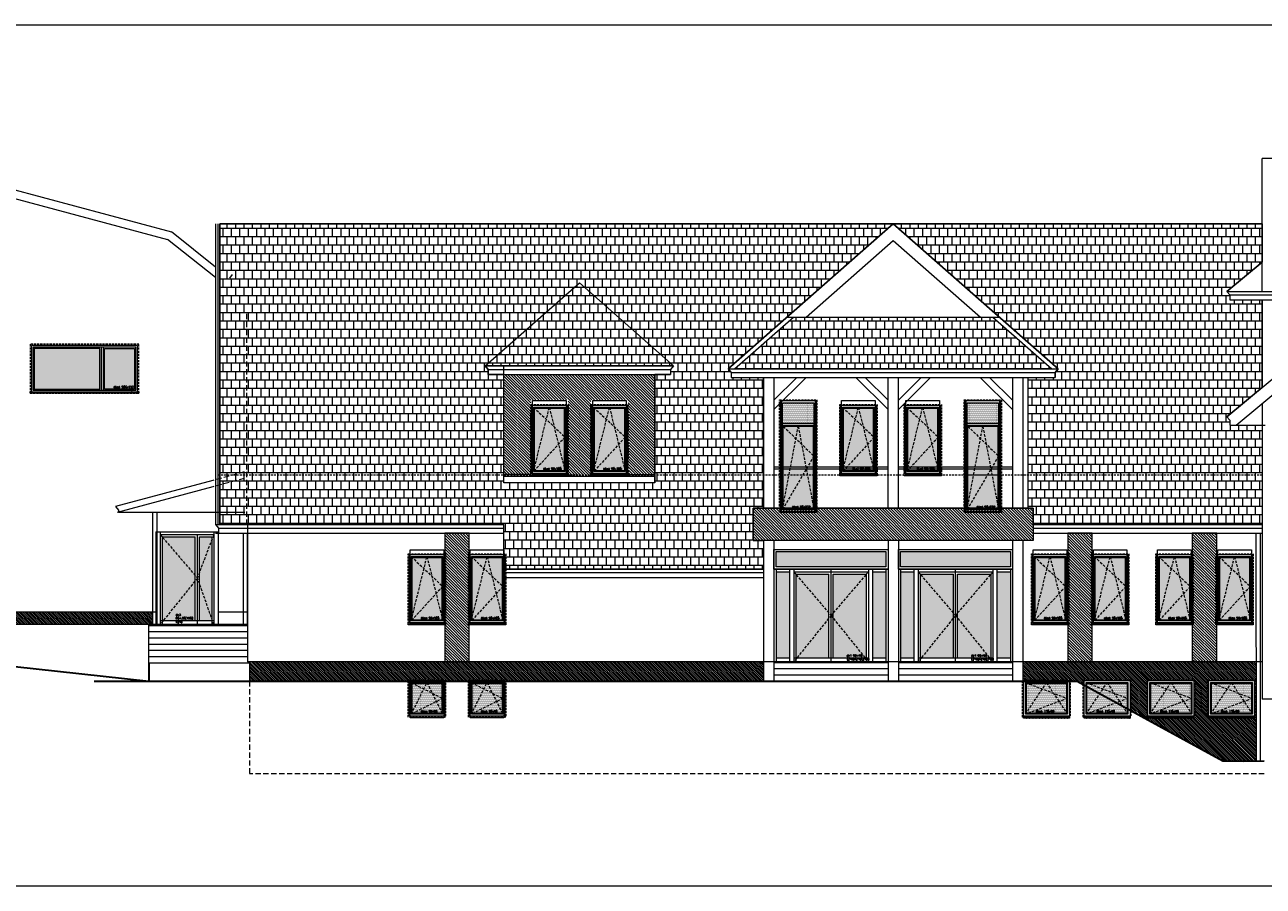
# Model space of a CAD drawing. Header units: millimetres. Extents: x 23192 to 177760, y -399809 to -79279.
# Tile 11 of 256: x 62606 to 65592, y -241830 to -239753. Entities that reach past the tile are written whole.
import ezdxf

# ---------------------------------------------------------------- set-up
doc = ezdxf.new("R2010")
doc.units = ezdxf.units.MM
for name, pattern in [('CACHE', [9.525, 6.35, -3.175]), ('CARKOVANA', [7.5, 5, -2.5]), ('HIDDEN', [9.525, 6.35, -3.175])]:
    doc.linetypes.add(name, pattern=pattern)
doc.layers.get('0').update_dxf_attribs({"lineweight": 0})
for name, color, linetype, lineweight in [('! opisy okien elewacja', 7, 'Continuous', 0), ('!! 0_ Istn-okna', 6, 'Continuous', 13), ('!! 0_ Istn-sciany', 3, 'Continuous', 30), ('!! 0_ Istn-widok', 1, 'Continuous', 15), ('!! 0_ WIDOK ELEWACJA', 4, 'Continuous', 0), ('!! 0_Istn-cienka', 4, 'Continuous', 9), ('!! 0_Istn-drzwi', 1, 'Continuous', 13), ('!! 1_Hatch dach', 252, 'Continuous', 5), ('!! 2_NOWE OKNA WIDOk - remont', 140, 'Continuous', 5), ('!! 2_TYNK OBRYS', 252, 'Continuous', 13)]:
    doc.layers.add(name, color=color, linetype=linetype, lineweight=lineweight)
for name, color, linetype, lineweight, true_color in [('!! 1_ELEWACJA KOLOR', 7, 'Continuous', 13, 0x6888bb), ('!! 1_Wyburzenia', 252, 'CARKOVANA', 13, 0x696969), ('!! 2_ELEWACJA COKÓŁ', 9, 'Continuous', 13, 0x808080)]:
    doc.layers.add(name, color=color, linetype=linetype, lineweight=lineweight, true_color=true_color)
doc.styles.add('TXT', font='simplex.shx')
pattern_1 = [(315, (261219.8475, -171915.682), (2.24506403, 2.24506403), [])]
pattern_2 = [(90, (0, 0), (-1.5875, 0.79375), [0, -1.5875])]

# ---------------------------------------------------------------- blocks, each defined once
blk = doc.blocks.new('DRZWI DZ 1')
at = {"layer": '!! 1_Hatch dach', "true_color": 0x575757}
h = blk.add_hatch(dxfattribs=at)
h.set_pattern_fill('DOTS', color=251)
h.set_pattern_definition([(180, (1841.5625, 31354.394), (-0.79375, -1.5875), [0, -1.5875])])
h.paths.add_polyline_path([(-3236, 11996.4), (-3236, 11789.4), (-3203.5, 11789.4), (-3203.5, 11996.4)])
h.paths.add_polyline_path([(-3236, 12045.4), (-3236, 12008.4), (-2971, 12008.4), (-2971, 12045.4)])
h.paths.add_polyline_path([(-3188.5, 11991.4), (-3188.5, 11789.4), (-3108.5, 11789.4), (-3108.5, 11991.4)])
h.paths.add_polyline_path([(-3098.5, 11991.4), (-3098.5, 11789.4), (-3018.5, 11789.4), (-3018.5, 11991.4)])
h.paths.add_polyline_path([(-3003.5, 11996.4), (-3003.5, 11789.4), (-2971, 11789.4), (-2971, 11996.4)])
at = {"layer": '!! 0_ Istn-okna'}
for points in [[(-3241, 12003.4), (-3241, 12050.4), (-2966, 12050.4), (-2966, 12003.4)], [(-3236, 12008.4), (-3236, 12045.4), (-2971, 12045.4), (-2971, 12008.4)]]:
    blk.add_lwpolyline(points, close=True, dxfattribs=at)
for points in [[(-3241, 12003.4), (-3241, 11779.4)], [(-3241, 12003.4), (-2966, 12003.4)], [(-3236, 12003.4), (-3236, 11779.4)], [(-3203.5, 12003.4), (-3203.5, 11779.4)], [(-3193.5, 12003.4), (-3193.5, 11779.4)], [(-3103.5, 11779.4), (-3103.5, 12003.4)], [(-3013.5, 12003.4), (-3013.5, 11779.4)], [(-3003.5, 12003.4), (-3003.5, 11779.4)], [(-2971, 12003.4), (-2971, 11779.4)], [(-2966, 12003.4), (-2966, 11779.4)], [(-3236, 11996.4), (-3203.5, 11996.4)], [(-3193.5, 11996.4), (-3013.5, 11996.4)], [(-3188.5, 11991.4), (-3108.5, 11991.4)], [(-3188.5, 11991.4), (-3188.5, 11779.4)], [(-3108.5, 11789.4), (-3108.5, 11991.4)], [(-3098.5, 11789.4), (-3098.5, 11991.4)], [(-3098.5, 11991.4), (-3018.5, 11991.4)], [(-3018.5, 11991.4), (-3018.5, 11779.4)], [(-3003.5, 11996.4), (-2971, 11996.4)], [(-3241, 11779.4), (-2966, 11779.4)], [(-3236, 11789.4), (-3203.5, 11789.4)], [(-3193.5, 11789.4), (-3013.5, 11789.4)], [(-3003.5, 11789.4), (-2971, 11789.4)]]:
    blk.add_lwpolyline(points, dxfattribs=at)
at = {"layer": '!! 1_Hatch dach', "color": 251, "linetype": 'CACHE', "true_color": 0x575757}
for points in [[(-3193.5, 11996.4), (-3103.5, 11891.4), (-3193.5, 11779.4)], [(-3013.5, 11996.4), (-3103.5, 11891.4), (-3013.5, 11779.4)]]:
    blk.add_lwpolyline(points, dxfattribs=at)
at = {"insert": (-3065.6, 11797.1), "char_height": 5, "attachment_point": 1, "style": 'TXT'}
blk.add_mtext_dynamic_manual_height_columns('dz1 90+90 (275)x210(273)', width=52.63, gutter_width=75, heights=[0], dxfattribs=at)
blk = doc.blocks.new('okno 90x180')
at = {"layer": '!! 1_Hatch dach', "true_color": 0x575757}
h = blk.add_hatch(dxfattribs=at)
h.set_pattern_fill('DOTS', color=251)
h.set_pattern_definition([(0, (-9632.3096, -11392.1331), (0.79375, 1.5875), [0, -1.5875])])
h.paths.add_polyline_path([(9, -20), (81, -20), (81, -171), (9, -171)])
at = {"layer": '!! 0_ Istn-okna', "linetype": 'CARKOVANA', "lineweight": 5}
blk.add_lwpolyline([(0, -11), (90, -11), (90, -180), (0, -180)], close=True, dxfattribs=at)
at = {"layer": '!! 0_ Istn-okna'}
for points in [[(2, -13), (88, -13), (88, -178), (2, -178)], [(7, -18), (83, -18), (83, -173), (7, -173)], [(9, -20), (81, -20), (81, -171), (9, -171)], [(0, -178), (90, -178), (90, -183), (0, -183)]]:
    blk.add_lwpolyline(points, close=True, dxfattribs=at)
at = {"layer": '!! 1_Hatch dach', "color": 251, "linetype": 'CACHE', "true_color": 0x575757}
for points in [[(7, -173), (45, -18), (83, -173)], [(7, -18), (83, -90), (7, -173)]]:
    blk.add_lwpolyline(points, dxfattribs=at)
at = {"insert": (30.1, -163.6), "char_height": 5, "attachment_point": 1, "style": 'TXT'}
blk.add_mtext_dynamic_manual_height_columns('okno 90x165', width=52.63, gutter_width=75, heights=[0], dxfattribs=at)
blk = doc.blocks.new('okno 115x115')
at = {"layer": '!! 1_Hatch dach', "true_color": 0x575757}
h = blk.add_hatch(dxfattribs=at)
h.set_pattern_fill('DOTS', color=251, angle=360)
h.set_pattern_definition([(360, (-21873.4686, 1906.5186), (0.79375, 1.5875), [0, -1.5875])])
h.paths.add_polyline_path([(-12257.2, 13266.7), (-12160.2, 13266.7), (-12160.2, 13194.7), (-12257.2, 13194.7)])
h = blk.add_hatch(dxfattribs=at)
h.set_pattern_fill('ANSI31', color=251, scale=0.2, angle=360)
h.paths.add_polyline_path([(-12264.2, 13187.7), (-12153.2, 13187.7), (-12153.2, 13182.7), (-12264.2, 13182.7)])
at = {"layer": '!! 0_ Istn-okna', "linetype": 'CARKOVANA', "lineweight": 5}
blk.add_lwpolyline([(-12266.2, 13275.7), (-12151.2, 13275.7), (-12151.2, 13185.7), (-12266.2, 13185.7)], close=True, dxfattribs=at)
at = {"layer": '!! 0_ Istn-okna'}
for points in [[(-12264.2, 13273.7), (-12153.2, 13273.7), (-12153.2, 13187.7), (-12264.2, 13187.7)], [(-12259.2, 13268.7), (-12158.2, 13268.7), (-12158.2, 13192.7), (-12259.2, 13192.7)], [(-12257.2, 13266.7), (-12160.2, 13266.7), (-12160.2, 13194.7), (-12257.2, 13194.7)], [(-12264.2, 13187.7), (-12153.2, 13187.7), (-12153.2, 13182.7), (-12264.2, 13182.7)]]:
    blk.add_lwpolyline(points, close=True, dxfattribs=at)
at = {"layer": '!! 1_Hatch dach', "color": 251, "linetype": 'CACHE', "true_color": 0x575757}
for points in [[(-12259.2, 13192.7), (-12208.7, 13268.7), (-12158.2, 13192.7)], [(-12259.2, 13268.7), (-12158.2, 13230.7), (-12259.2, 13192.7)]]:
    blk.add_lwpolyline(points, dxfattribs=at)
at = {"insert": (-12234.1, 13202.1), "char_height": 5, "attachment_point": 1, "style": 'TXT'}
blk.add_mtext_dynamic_manual_height_columns('okno 115x90', width=52.63, gutter_width=75, heights=[0], dxfattribs=at)
blk = doc.blocks.new('drzwi balkonowe 90x270')
at = {"layer": '!! 1_Hatch dach', "true_color": 0x575757}
h = blk.add_hatch(dxfattribs=at)
h.set_pattern_fill('DOTS', color=251, angle=270)
h.set_pattern_definition([(270, (-11122.1331, 9634.3096), (1.5875, -0.79375), [0, -1.5875])])
h.paths.add_polyline_path([(206, -7), (206, -79), (7, -79), (7, -7)])
h = blk.add_hatch(dxfattribs=at)
h.set_pattern_fill('DOTS', color=251, angle=270)
h.set_pattern_definition([(90, (19212.957, -5367.0837), (-1.5875, 0.79375), [0, -1.5875])])
h.paths.add_polyline_path([(263, -5), (213, -5), (213, -81), (263, -81)])
at = {"layer": '!! 0_ Istn-okna', "linetype": 'CARKOVANA', "lineweight": 5}
blk.add_lwpolyline([(270, 2), (270, -88), (-2, -88), (-2, 2)], close=True, dxfattribs=at)
at = {"layer": '!! 0_ Istn-okna'}
for points in [[(268, 0), (268, -86), (0, -86), (0, 0)], [(263, -5), (263, -81), (5, -81), (5, -5)]]:
    blk.add_lwpolyline(points, close=True, dxfattribs=at)
for points in [[(206, -79), (7, -79), (7, -7), (206, -7)], [(206, -79), (206, -7)], [(208, -81), (208, -5)], [(213, -81), (213, -5)]]:
    blk.add_lwpolyline(points, dxfattribs=at)
at = {"layer": '!! 0_ Istn-widok'}
blk.add_lwpolyline([(268, -2.5), (268, -83.5), (-2, -83.5), (-2, -2.5)], close=True, dxfattribs=at)
at = {"layer": '!! 1_Hatch dach', "color": 251, "linetype": 'CACHE', "true_color": 0x575757}
for points in [[(5, -5), (206, -43), (5, -81)], [(206, -7), (134, -81), (5, -5)]]:
    blk.add_lwpolyline(points, dxfattribs=at)
at = {"insert": (14.4, -28.1), "char_height": 5, "attachment_point": 1, "rotation": 270, "style": 'TXT'}
blk.add_mtext_dynamic_manual_height_columns('okno 90x272', width=52.63, gutter_width=75, heights=[0], dxfattribs=at)
blk = doc.blocks.new('okno 266x112')
at = {"layer": '!! 1_Hatch dach', "true_color": 0x575757}
h = blk.add_hatch(dxfattribs=at)
h.set_pattern_fill('ANSI31', color=251, scale=0.05, angle=180)
h.set_pattern_definition([(225, (48759.55389, -227260.51076), (0.11225320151, -0.11225320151), [])])
h.paths.add_polyline_path([(212, 10312.8), (-50, 10312.8), (-50, 10315.8), (212, 10315.8)])
h = blk.add_hatch(dxfattribs=at)
h.set_pattern_fill('DOTS', color=251, angle=180)
h.paths.add_polyline_path([(43.8, 10207.8), (202, 10207.8), (202, 10305.8), (43.8, 10305.8)])
h.paths.add_polyline_path([(32.8, 10207.8), (-40, 10207.8), (-40, 10305.8), (32.8, 10305.8)])
at = {"layer": '! opisy okien elewacja'}
for p in [(-33, 10312.8), (209, 10314.3), (209, 10312.8), (209, 10308.3)]:
    blk.add_point(p, dxfattribs=at)
at = {"layer": '!! 0_ Istn-okna', "linetype": 'CARKOVANA', "lineweight": 5}
blk.add_lwpolyline([(212, 10315.8), (-50, 10315.8), (-50, 10197.8), (212, 10197.8)], close=True, dxfattribs=at)
at = {"layer": '!! 0_ Istn-okna'}
for points in [[(212, 10312.8), (-50, 10312.8), (-50, 10315.8), (212, 10315.8)], [(209, 10312.8), (-47, 10312.8), (-47, 10200.8), (209, 10200.8)], [(205, 10308.8), (-43, 10308.8), (-43, 10204.8), (205, 10204.8)], [(32.8, 10207.8), (-40, 10207.8), (-40, 10305.8), (32.8, 10305.8)], [(43.8, 10207.8), (202, 10207.8), (202, 10305.8), (43.8, 10305.8)]]:
    blk.add_lwpolyline(points, close=True, dxfattribs=at)
for points in [[(35.8, 10308.8), (-43, 10308.8)], [(35.8, 10204.8), (35.8, 10308.8)], [(205, 10308.8), (40.8, 10308.8)], [(40.8, 10204.8), (40.8, 10308.8)]]:
    blk.add_lwpolyline(points, dxfattribs=at)
at = {"insert": (10.9, 10298.3), "char_height": 5, "attachment_point": 1, "rotation": 180, "style": 'TXT'}
blk.add_mtext_dynamic_manual_height_columns('okno 266x112', width=52.63, gutter_width=75, heights=[0], dxfattribs=at)
blk = doc.blocks.new('dz3')
at = {"layer": '!! 1_Hatch dach', "true_color": 0x575757}
h = blk.add_hatch(dxfattribs=at)
h.set_pattern_fill('DOTS', color=251, angle=270)
h.set_pattern_definition(pattern_2)
h.paths.add_polyline_path([(-19431.4, 7310.2), (-19431.4, 7233.2), (-19335.6, 7233.2)], flags=17)
h.paths.add_polyline_path([(-19230.2, 7313.2), (-19431.4, 7313.2), (-19431.4, 7310.2), (-19335.6, 7233.2), (-19323.6, 7233.2)])
h.paths.add_polyline_path([(-19229.4, 7313.2), (-19230.2, 7313.2), (-19323.6, 7233.2), (-19229.4, 7233.2)])
h = blk.add_hatch(dxfattribs=at)
h.set_pattern_fill('DOTS', color=251, angle=270)
h.set_pattern_definition(pattern_2)
h.paths.add_polyline_path([(-19229.4, 7223.2), (-19431.4, 7223.2), (-19431.4, 7193.2), (-19229.4, 7193.2)])
at = {"layer": '!! 0_ Istn-okna'}
for points in [[(-19217.4, 7328.2), (-19441.4, 7328.2)], [(-19441.4, 7328.2), (-19441.4, 7178.2)], [(-19217.4, 7318.2), (-19441.4, 7318.2)], [(-19431.4, 7318.2), (-19431.4, 7188.2)], [(-19224.4, 7318.2), (-19224.4, 7188.2)], [(-19217.4, 7328.2), (-19217.4, 7178.2)], [(-19229.4, 7313.2), (-19441.4, 7313.2)], [(-19229.4, 7313.2), (-19229.4, 7233.2)], [(-19441.4, 7228.2), (-19224.4, 7228.2)], [(-19431.4, 7233.2), (-19229.4, 7233.2)], [(-19431.4, 7223.2), (-19229.4, 7223.2)], [(-19229.4, 7223.2), (-19229.4, 7193.2)], [(-19229.4, 7193.2), (-19441.4, 7193.2)], [(-19217.4, 7188.2), (-19441.4, 7188.2)], [(-19217.4, 7178.2), (-19441.4, 7178.2)]]:
    blk.add_lwpolyline(points, dxfattribs=at)
at = {"layer": '!! 1_Hatch dach', "color": 251, "linetype": 'CACHE', "true_color": 0x575757}
for points in [[(-19224.4, 7318.2), (-19329.4, 7228.2), (-19441.4, 7318.2)], [(-19441.4, 7188.2), (-19329.4, 7228.2), (-19224.4, 7188.2)]]:
    blk.add_lwpolyline(points, dxfattribs=at)
at = {"insert": (-19415.2, 7280.4), "char_height": 5, "attachment_point": 1, "rotation": 270, "style": 'TXT'}
blk.add_mtext_dynamic_manual_height_columns('dz3 90+35(135) x210', width=52.63, gutter_width=75, heights=[0], dxfattribs=at)
blk = doc.blocks.new('okno 90x90')
at = {"layer": '!! 1_Hatch dach', "true_color": 0x575757}
h = blk.add_hatch(dxfattribs=at)
h.set_pattern_fill('DOTS', color=251)
h.set_pattern_definition([(0, (-9634.3096, -11214.1331), (0.79375, 1.5875), [0, -1.5875])])
h.paths.add_polyline_path([(7, 79), (79, 79), (79, 7), (7, 7)])
at = {"layer": '!! 0_ Istn-okna', "linetype": 'CARKOVANA', "lineweight": 5}
blk.add_lwpolyline([(-2, 88), (88, 88), (88, -2), (-2, -2)], close=True, dxfattribs=at)
at = {"layer": '!! 0_ Istn-okna'}
for points in [[(0, 86), (86, 86), (86, 0), (0, 0)], [(5, 81), (81, 81), (81, 5), (5, 5)], [(7, 79), (79, 79), (79, 7), (7, 7)]]:
    blk.add_lwpolyline(points, close=True, dxfattribs=at)
at = {"layer": '!! 1_Hatch dach', "color": 251, "linetype": 'CACHE', "true_color": 0x575757}
for points in [[(5, 5), (43, 81), (81, 5)], [(5, 81), (81, 43), (5, 5)]]:
    blk.add_lwpolyline(points, dxfattribs=at)
at = {"insert": (28.1, 14.4), "char_height": 5, "attachment_point": 1, "style": 'TXT'}
blk.add_mtext_dynamic_manual_height_columns('okno 90x90', width=52.63, gutter_width=75, heights=[0], dxfattribs=at)

msp = doc.modelspace()

# ---------------------------------------------------------------- hatches: boundary and pattern name
at = {"layer": '!! 1_ELEWACJA KOLOR', "true_color": 0x315442}
h = msp.add_hatch(dxfattribs=at)
h.set_pattern_fill('ANSI31', color=129, scale=1.5, angle=-90)
h.paths.add_polyline_path([(64125.25917, -240595.98294), (63761.25917, -240595.98294), (63761.25917, -240837.35053), (63825.75917, -240837.35053), (63825.75917, -240657.35053), (63915.75917, -240657.35053), (63915.75917, -240837.35053), (63915.75917, -240839.35053), (63970.75917, -240839.35053), (63970.75917, -240835.35053), (63970.75917, -240657.35053), (64060.75917, -240657.35053), (64060.75917, -240837.35053), (64125.25917, -240837.35053)])
h = msp.add_hatch(dxfattribs=at)
h.set_pattern_fill('ANSI31', color=129, scale=1.5, angle=-90)
h.paths.add_polyline_path([(64362.25917, -240918.85053), (65037.25917, -240918.85053), (65037.25917, -240996.35053), (64362.25917, -240996.35053)])
h = msp.add_hatch(dxfattribs=at)
h.set_pattern_fill('ANSI31', color=129, scale=1.5, angle=-90)
h.paths.add_polyline_path([(63618.75917, -240978.98294), (63618.75917, -241289.35053), (63677.75917, -241289.35053), (63677.75917, -240978.98294)])
h = msp.add_hatch(dxfattribs=at)
h.set_pattern_fill('ANSI31', color=129, scale=1.5, angle=-90)
h.paths.add_polyline_path([(65120.75917, -240978.98294), (65120.75917, -241289.35053), (65179.75917, -241289.35053), (65179.75917, -240978.98294)])
h = msp.add_hatch(dxfattribs=at)
h.set_pattern_fill('ANSI31', color=129, scale=1.5, angle=-90)
h.paths.add_polyline_path([(65420.75917, -240978.98294), (65420.75917, -241289.35053), (65479.75917, -241289.35053), (65479.75917, -240978.98294)])
at = {"layer": '!! 1_Hatch dach', "true_color": 0x990000}
h = msp.add_hatch(dxfattribs=at)
h.set_pattern_fill('AR-B88', color=14, scale=0.1, angle=180)
h.paths.add_polyline_path([(63076.25917, -240958.35053), (63076.25917, -240520.69104), (63076.25917, -240232.83492), (64699.75917, -240232.83492), (64302.25917, -240582.63492), (64309.46611, -240591.27873), (64309.46611, -240603.26733), (64387.25917, -240603.26733), (64387.25917, -240918.85053), (64362.25917, -240918.85053), (64362.25917, -240996.35053), (64387.25917, -240996.35053), (64387.25917, -241065.35053), (63765.75917, -241065.35053), (63761.25917, -241065.35053), (63761.25917, -240958.35053)])
h.paths.add_polyline_path([(63761.25917, -240857.35053), (63761.25917, -240595.98294), (63723.46611, -240595.98294), (63723.46611, -240583.99434), (63716.03396, -240575.54872), (63943.25917, -240375.59053), (64170.25917, -240575.35053), (64163.05224, -240583.99434), (64163.05224, -240595.98294), (64125.25917, -240595.98294), (64125.25917, -240857.35053)], flags=16)
h = msp.add_hatch(dxfattribs=at)
h.set_pattern_fill('AR-B88', color=14, scale=0.1, angle=180)
h.paths.add_polyline_path([(64699.75917, -240232.83492), (65589.25917, -240232.83492), (65589.25917, -240325.14204), (65504.18113, -240396.07745), (65511.25917, -240404.56667), (65511.25917, -240416.55526), (65589.25917, -240416.55526), (65589.25917, -240627.34617), (65504.05224, -240698.127), (65511.25917, -240706.7708), (65511.25917, -240718.7594), (65589.25917, -240718.7594), (65589.25917, -240958.35053), (65037.25917, -240958.35053), (65037.25917, -240918.85053), (65025.25917, -240918.85053), (65025.25917, -240603.26733), (65090.05224, -240603.26733), (65090.05224, -240591.27873), (65097.48439, -240582.83311)])
h = msp.add_hatch(dxfattribs=at)
h.set_pattern_fill('AR-B88', color=14, scale=0.1, angle=180)
h.paths.add_polyline_path([(63716.25917, -240575.35053), (63943.25917, -240375.59053), (64170.25917, -240575.35053)])
h = msp.add_hatch(dxfattribs=at)
h.set_pattern_fill('AR-B88', color=14, scale=0.1, angle=180)
h.paths.add_polyline_path([(64317.39629, -240582.63492), (64459.32811, -240457.73492), (64940.19024, -240457.73492), (65082.12206, -240582.63492)])
at = {"layer": '!! 2_ELEWACJA COKÓŁ', "true_color": 0x2b2b2c}
h = msp.add_hatch(dxfattribs=at)
h.set_pattern_fill('ANSI31', color=250, angle=-90)
h.set_pattern_definition(pattern_1)
h.paths.add_polyline_path([(62915.25917, -241199.35053), (62915.25917, -241169.35053), (61649.25917, -241169.35053), (61649.25917, -241199.35053)])
h.paths.add_polyline_path([(61540.34755, -241199.47958), (61693.41303, -241199.47958), (61693.41303, -241175.86839), (61540.34755, -241175.86839)], flags=9)
h = msp.add_hatch(dxfattribs=at)
h.set_pattern_fill('ANSI31', color=250, angle=-90)
h.set_pattern_definition(pattern_1)
h.paths.add_polyline_path([(64387.25917, -241336.35053), (64387.25917, -241289.35053), (63148.25917, -241289.35053), (63148.25917, -241336.35053), (63530.75917, -241336.35053), (63530.75917, -241332.35053), (63620.75917, -241332.35053), (63620.75917, -241336.35053), (63675.75917, -241336.35053), (63675.75917, -241332.35053), (63765.75917, -241332.35053), (63765.75917, -241336.35053)])
h = msp.add_hatch(dxfattribs=at)
h.set_pattern_fill('ANSI31', color=250, angle=-90)
h.set_pattern_definition(pattern_1)
h.paths.add_polyline_path([(65544.26679, -241529.80524), (65574.43367, -241529.27868), (65574.35759, -241289.35053), (65012.25917, -241289.35053), (65012.25917, -241332.35053), (65126.75917, -241332.35053), (65126.75917, -241336.35053), (65142.91071, -241336.35053), (65157.75917, -241344.48896), (65157.75917, -241332.35053), (65272.75917, -241332.35053), (65272.75917, -241407.52035), (65494.27441, -241528.93262)])
h.paths.add_polyline_path([(65459.75917, -241424.35053), (65459.75917, -241422.35053), (65457.75917, -241422.35053), (65457.75917, -241332.35053), (65572.75917, -241332.35053), (65572.75917, -241422.35053), (65570.75917, -241422.35053), (65570.75917, -241424.35053)], flags=16)
h.paths.add_polyline_path([(65459.75917, -241420.35053), (65459.75917, -241334.35053), (65570.75917, -241334.35053), (65570.75917, -241420.35053)], flags=0)
h.paths.add_polyline_path([(65464.75917, -241415.35053), (65464.75917, -241339.35053), (65565.75917, -241339.35053), (65565.75917, -241415.35053)], flags=0)
h.paths.add_polyline_path([(65470.07496, -241413.35053), (65464.75917, -241415.35053), (65466.75917, -241412.34063), (65466.75917, -241340.10301), (65470.07496, -241341.35053), (65513.93023, -241341.35053), (65515.25917, -241339.35053), (65516.58812, -241341.35053), (65563.75917, -241341.35053), (65563.75917, -241376.59806), (65565.75917, -241377.35053), (65563.75917, -241378.10301), (65563.75917, -241412.34063), (65564.43023, -241413.35053)], flags=0)
h.paths.add_polyline_path([(65426.75917, -241422.35053), (65424.75917, -241422.35053), (65424.75917, -241424.35053), (65313.75917, -241424.35053), (65313.75917, -241422.35053), (65311.75917, -241422.35053), (65311.75917, -241332.35053), (65426.75917, -241332.35053)], flags=16)
h.paths.add_polyline_path([(65424.75917, -241420.35053), (65313.75917, -241420.35053), (65313.75917, -241334.35053), (65424.75917, -241334.35053)], flags=0)
h.paths.add_polyline_path([(65419.75917, -241415.35053), (65318.75917, -241415.35053), (65318.75917, -241339.35053), (65419.75917, -241339.35053)], flags=0)
h.paths.add_polyline_path([(65418.43023, -241413.35053), (65324.07496, -241413.35053), (65318.75917, -241415.35053), (65320.75917, -241412.34063), (65320.75917, -241340.10301), (65324.07496, -241341.35053), (65367.93023, -241341.35053), (65369.25917, -241339.35053), (65370.58812, -241341.35053), (65417.75917, -241341.35053), (65417.75917, -241376.59806), (65419.75917, -241377.35053), (65417.75917, -241378.10301), (65417.75917, -241412.34063)], flags=0)
h.paths.add_polyline_path([(65488.58693, -241412.1909), (65537.75359, -241412.1909), (65537.75359, -241404.6909), (65488.58693, -241404.6909)], flags=8)
h.paths.add_polyline_path([(65342.58693, -241412.1909), (65391.75359, -241412.1909), (65391.75359, -241404.6909), (65342.58693, -241404.6909)], flags=8)

# ---------------------------------------------------------------- linework, layer by layer
at = {"layer": '! opisy okien elewacja'}
for points in [[(68096.18025, -239752.90582), (68096.18025, -241830.32956), (61076.44714, -241830.32956), (61076.44714, -239752.90582)], [(63076.25917, -240958.35053), (63076.25917, -240520.69104), (63076.25917, -240232.83492), (64699.75917, -240232.83492), (64302.25917, -240582.63492), (64309.46611, -240591.27873), (64309.46611, -240603.26733), (64387.25917, -240603.26733), (64387.25917, -240918.85053), (64362.25917, -240918.85053), (64362.25917, -240996.35053), (64387.25917, -240996.35053), (64387.25917, -241065.35053), (63765.75917, -241065.35053), (63765.75917, -241065.35053), (63761.25917, -241065.35053), (63761.25917, -241065.35053), (63761.25917, -240958.35053), (63761.25917, -240958.35053)], [(64699.75917, -240232.83492), (65589.25917, -240232.83492), (65589.25917, -240325.14204), (65504.18113, -240396.07745), (65511.25917, -240404.56667), (65511.25917, -240416.55526), (65589.25917, -240416.55526), (65589.25917, -240627.34617), (65504.05224, -240698.127), (65511.25917, -240706.7708), (65511.25917, -240718.7594), (65589.25917, -240718.7594), (65589.25917, -240958.35053), (65037.25917, -240958.35053), (65037.25917, -240918.85053), (65025.25917, -240918.85053), (65025.25917, -240603.26733), (65090.05224, -240603.26733), (65090.05224, -240591.27873), (65097.48439, -240582.83311)], [(63761.25917, -240857.35053), (63761.25917, -240595.98294), (63723.46611, -240595.98294), (63723.46611, -240583.99434), (63716.03396, -240575.54872), (63943.25917, -240375.59053), (64170.25917, -240575.35053), (64163.05224, -240583.99434), (64163.05224, -240595.98294), (64125.25917, -240595.98294), (64125.25917, -240857.35053)], [(63716.25917, -240575.35053), (63943.25917, -240375.59053), (64170.25917, -240575.35053)], [(64317.39629, -240582.63492), (64459.32811, -240457.73492), (64940.19024, -240457.73492), (65082.12206, -240582.63492)]]:
    msp.add_lwpolyline(points, close=True, dxfattribs=at)
msp.add_lwpolyline([(62905.25917, -241291.35053), (62905.25917, -241201.35053), (62905.25917, -241199.35053)], dxfattribs=at)
at = {"layer": '!! 0_ Istn-sciany'}
for points in [[(62905.25917, -241336.35053), (61649.25917, -241199.35053)], [(62905.25917, -241291.35053), (62905.25917, -241336.35053)], [(65142.91071, -241336.35053), (62773.29169, -241336.35053)], [(65494.27441, -241528.93262), (65142.91071, -241336.35053)], [(65544.26679, -241529.80524), (65494.27441, -241528.93262)], [(65594.25917, -241528.93262), (65544.26679, -241529.80524)]]:
    msp.add_lwpolyline(points, dxfattribs=at)
at = {"layer": '!! 0_ WIDOK ELEWACJA'}
for p, q in [((63761.25917, -240857.35053), (63761.25917, -240595.98294)), ((64125.25917, -240857.35053), (64125.25917, -240595.98294))]:
    msp.add_line(p, q, dxfattribs=at)
for points in [[(65504.05224, -240698.127), (66253.75917, -240075.35053)], [(65589.25917, -240395.92286), (65589.25917, -240075.35053)], [(66253.75917, -240075.35053), (65589.25917, -240075.35053)], [(62491.25919, -240126.78973), (62959.53237, -240252.26315)], [(65526.16412, -240718.7594), (66253.75917, -240114.35112)], [(62491.25919, -240147.49525), (62950.33508, -240270.50427)], [(63066.25917, -240232.83492), (63066.25917, -240958.35053)], [(63071.25917, -240232.83492), (63071.25917, -240958.35053)], [(63076.25917, -240232.83492), (63076.25917, -240958.35053)], [(65589.25917, -240232.83492), (63076.25917, -240232.83492)], [(64302.25917, -240582.63492), (64699.75917, -240232.83492), (65097.25917, -240582.63492)], [(63066.25917, -240362.7642), (62950.33508, -240270.50427)], [(63066.25917, -240337.20329), (62959.53237, -240252.26315)], [(64489.60234, -240457.73492), (64699.75917, -240272.79691), (64909.91601, -240457.73492)], [(65504.05224, -240395.92286), (65589.25917, -240325.14204)], [(63106.27359, -240355.51938), (63099.68119, -240363.8027)], [(63716.25917, -240575.35053), (63943.25917, -240375.59053)], [(64170.25917, -240575.35053), (63943.25917, -240375.59053)], [(65504.05224, -240395.92286), (65511.25917, -240404.56667), (65511.25917, -240416.55526), (65843.01219, -240416.55526)], [(65504.05224, -240395.92286), (65867.84977, -240395.92286)], [(65511.25917, -240404.56667), (65857.44423, -240404.56667)], [(65589.25917, -240627.34617), (65589.25917, -240416.55526)], [(64317.39629, -240582.63492), (64459.32811, -240457.73492)], [(64444.19099, -240457.73492), (64955.32736, -240457.73492)], [(64940.19024, -240457.73492), (65082.12206, -240582.63492)], [(63716.25917, -240575.35053), (64170.25917, -240575.35053)], [(63716.25917, -240575.35053), (63723.46611, -240583.99434), (63723.46611, -240595.98294)], [(63761.25917, -240857.35053), (63761.25917, -240575.35053)], [(64170.25917, -240575.35053), (64163.05224, -240583.99434), (64163.05224, -240595.98294)], [(63723.46611, -240583.99434), (64163.05224, -240583.99434)], [(63723.46611, -240595.98294), (64163.05224, -240595.98294)], [(64302.25917, -240582.63492), (65097.25917, -240582.63492)], [(64302.25917, -240582.63492), (64309.46611, -240591.27873), (64309.46611, -240603.26733)], [(64309.46611, -240591.27873), (65090.05224, -240591.27873)], [(64309.46611, -240603.26733), (65090.05224, -240603.26733)], [(64387.25917, -240918.85053), (64387.25917, -240603.26733)], [(64412.25917, -240603.26733), (64412.25917, -240918.85053)], [(64412.25917, -240658.26733), (64467.25917, -240603.26733)], [(64412.25917, -240680.89474), (64489.88659, -240603.26733)], [(64687.25917, -240680.89474), (64609.63176, -240603.26733)], [(64687.25917, -240658.26733), (64632.25917, -240603.26733)], [(64687.25917, -240918.85053), (64687.25917, -240603.26733)], [(64712.25917, -240918.85053), (64712.25917, -240603.26733)], [(64712.25917, -240658.26733), (64767.25917, -240603.26733)], [(64712.25917, -240680.89474), (64789.88659, -240603.26733)], [(64987.25917, -240680.89474), (64909.63176, -240603.26733)], [(64987.25917, -240658.26733), (64932.25917, -240603.26733)], [(64987.25917, -240603.26733), (64987.25917, -240918.85053)], [(65012.25917, -240603.26733), (65012.25917, -240918.85053)], [(65025.25917, -240918.85053), (65025.25917, -240603.26733)], [(65097.25917, -240582.63492), (65090.05224, -240591.27873), (65090.05224, -240603.26733)], [(65589.25917, -240666.34676), (65589.25917, -241379.35053)], [(65504.05224, -240698.127), (65511.25917, -240706.7708), (65511.25917, -240718.7594), (65596.25917, -240718.7594)], [(63825.75917, -240837.35053), (63761.25917, -240837.35053)], [(64125.25917, -240842.35053), (63761.25917, -240842.35053)], [(64060.75917, -240837.35053), (64125.25917, -240837.35053)], [(64687.25917, -240819.35053), (64412.25917, -240819.35053)], [(64687.25917, -240824.35053), (64412.25917, -240824.35053)], [(64987.25917, -240819.35053), (64712.25917, -240819.35053)], [(64987.25917, -240824.35053), (64712.25917, -240824.35053)], [(63059.85872, -240851.61385), (62824.97722, -240914.55016)], [(63059.85872, -240867.14299), (62828.85951, -240929.03904)], [(64125.25917, -240857.35053), (63761.25917, -240857.35053)], [(62824.97722, -240914.55016), (62832.18416, -240923.19396), (62832.18416, -240929.39429)], [(63136.85872, -240929.39429), (62832.18416, -240929.39429)], [(62915.25917, -241201.35053), (62915.25917, -240929.39429)], [(62925.25917, -241201.35053), (62925.25917, -240929.39429)], [(65037.25917, -240918.85053), (64362.25917, -240918.85053)], [(64362.25917, -240918.85053), (64362.25917, -240996.35053)], [(65037.25917, -240918.85053), (65037.25917, -240996.35053)], [(63066.25917, -240958.35053), (63761.25917, -240958.35053)], [(63066.25917, -240958.35053), (63073.46611, -240966.99434), (63073.46611, -240978.98294)], [(63143.25917, -240958.35053), (63143.25917, -241289.35053)], [(64387.25917, -241065.35053), (63761.25917, -241065.35053), (63761.25917, -240958.35053)], [(65037.25917, -240958.35053), (65589.25917, -240958.35053)], [(63066.25917, -240978.98294), (63761.25917, -240978.98294)], [(63073.46611, -240966.99434), (63761.25917, -240966.99434)], [(63133.25917, -241201.35053), (63133.25917, -240978.98294)], [(63143.25917, -241201.35053), (63143.25917, -240978.98294)], [(65037.25917, -240966.99434), (65589.25917, -240966.99434)], [(65037.25917, -240978.98294), (65589.25917, -240978.98294)], [(65574.25917, -240978.98294), (65574.43367, -241529.27868)], [(65584.25917, -240978.98294), (65584.43367, -241529.10413)], [(65037.25917, -240996.35053), (64362.25917, -240996.35053)], [(64387.25917, -240996.35053), (64387.25917, -241336.35053)], [(64412.25917, -240996.35053), (64412.25917, -241336.35053)], [(64687.25917, -240996.35053), (64687.25917, -241336.35053)], [(64712.25917, -240996.35053), (64712.25917, -241336.35053)], [(64987.25917, -240996.35053), (64987.25917, -241336.35053)], [(65012.25917, -240996.35053), (65012.25917, -241336.35053)], [(63761.25917, -241065.35053), (64387.25917, -241065.35053)], [(63761.25917, -241073.99434), (64387.25917, -241073.99434)], [(63761.25917, -241085.98294), (64387.25917, -241085.98294)], [(62922.25917, -241169.35053), (61649.25917, -241169.35053)], [(63143.25917, -241169.35053), (63072.25917, -241169.35053)], [(63143.25917, -241199.35053), (61649.25917, -241199.35053)], [(62905.25917, -241201.35053), (63143.25917, -241201.35053)], [(62905.25917, -241216.35053), (63143.25917, -241216.35053)], [(62905.25917, -241231.35053), (63143.25917, -241231.35053)], [(62905.25917, -241246.35053), (63143.25917, -241246.35053)], [(62905.25917, -241261.35053), (63143.25917, -241261.35053)], [(62905.25917, -241276.35053), (63143.25917, -241276.35053)], [(62905.25917, -241291.35053), (63148.25917, -241291.35053)], [(65589.25917, -241289.35053), (63143.25917, -241289.35053)], [(63148.25917, -241289.35053), (63148.25917, -241336.35053)], [(64687.25917, -241291.35053), (64412.25917, -241291.35053)], [(64987.25917, -241291.35053), (64712.25917, -241291.35053)], [(64687.25917, -241306.35053), (64412.25917, -241306.35053)], [(64687.25917, -241321.35053), (64412.25917, -241321.35053)], [(64987.25917, -241306.35053), (64712.25917, -241306.35053)], [(64987.25917, -241321.35053), (64712.25917, -241321.35053)], [(66911.25917, -241379.35053), (65589.25917, -241379.35053)]]:
    msp.add_lwpolyline(points, dxfattribs=at)
for points in [[(63830.25917, -240659.35053), (63911.25917, -240659.35053), (63911.25917, -240839.35053), (63830.25917, -240839.35053)], [(63975.25917, -240659.35053), (64056.25917, -240659.35053), (64056.25917, -240839.35053), (63975.25917, -240839.35053)], [(64575.25917, -240659.35053), (64656.25917, -240659.35053), (64656.25917, -240839.35053), (64575.25917, -240839.35053)], [(64730.25917, -240659.35053), (64811.25917, -240659.35053), (64811.25917, -240839.35053), (64730.25917, -240839.35053)], [(64875.25917, -240659.35053), (64956.25917, -240659.35053), (64956.25917, -240839.35053), (64875.25917, -240839.35053)], [(63535.25917, -241019.35053), (63616.25917, -241019.35053), (63616.25917, -241199.35053), (63535.25917, -241199.35053)], [(63680.25917, -241019.35053), (63761.25917, -241019.35053), (63761.25917, -241199.35053), (63680.25917, -241199.35053)], [(65037.25917, -241019.35053), (65118.25917, -241019.35053), (65118.25917, -241199.35053), (65037.25917, -241199.35053)], [(65182.25917, -241019.35053), (65263.25917, -241019.35053), (65263.25917, -241199.35053), (65182.25917, -241199.35053)], [(65337.25917, -241019.35053), (65418.25917, -241019.35053), (65418.25917, -241199.35053), (65337.25917, -241199.35053)], [(65482.25917, -241019.35053), (65563.25917, -241019.35053), (65563.25917, -241199.35053), (65482.25917, -241199.35053)], [(63535.25917, -241334.35053), (63616.25917, -241334.35053), (63616.25917, -241424.35053), (63535.25917, -241424.35053)], [(63680.25917, -241334.35053), (63761.25917, -241334.35053), (63761.25917, -241424.35053), (63680.25917, -241424.35053)], [(65013.75917, -241334.35053), (65124.75917, -241334.35053), (65124.75917, -241424.35053), (65013.75917, -241424.35053)], [(65159.75917, -241334.35053), (65270.75917, -241334.35053), (65270.75917, -241424.35053), (65159.75917, -241424.35053)], [(65313.75917, -241334.35053), (65424.75917, -241334.35053), (65424.75917, -241424.35053), (65313.75917, -241424.35053)], [(65459.75917, -241334.35053), (65570.75917, -241334.35053), (65570.75917, -241424.35053), (65459.75917, -241424.35053)]]:
    msp.add_lwpolyline(points, close=True, dxfattribs=at)
at = {"layer": '!! 0_Istn-cienka', "linetype": 'HIDDEN', "ltscale": 2}
for points in [[(63141.88176, -240958.35053), (63141.88176, -240449.6225)], [(63135.48131, -240831.35084), (63059.85872, -240851.61385)], [(63135.48131, -240846.87998), (63059.85872, -240867.14299)], [(63148.25917, -241336.35053), (63148.25917, -241559.35053)], [(65594.25917, -241559.35053), (63148.25917, -241559.35053)]]:
    msp.add_lwpolyline(points, dxfattribs=at)
at = {"layer": '!! 0_Istn-drzwi'}
msp.add_lwpolyline([(64362.25917, -240918.85053), (65037.25917, -240918.85053), (65037.25917, -240996.35053), (64362.25917, -240996.35053)], close=True, dxfattribs=at)
at = {"layer": '!! 1_Wyburzenia'}
msp.add_lwpolyline([(65589.25917, -240839.35053), (63069.5015, -240839.35053)], dxfattribs=at)
at = {"layer": '!! 2_TYNK OBRYS'}
for points in [[(63618.75917, -240978.98294), (63618.75917, -241289.35053), (63677.75917, -241289.35053), (63677.75917, -240978.98294)], [(65120.75917, -240978.98294), (65120.75917, -241289.35053), (65179.75917, -241289.35053), (65179.75917, -240978.98294)], [(65420.75917, -240978.98294), (65420.75917, -241289.35053), (65479.75917, -241289.35053), (65479.75917, -240978.98294)]]:
    msp.add_lwpolyline(points, close=True, dxfattribs=at)

# ---------------------------------------------------------------- block references
at = {"layer": '!! 2_NOWE OKNA WIDOk - remont'}
for name, p, rotation in [('okno 266x112', (62831.09252, -230325.59554), 180), ('drzwi balkonowe 90x270', (64427.75917, -240927.35053), 89.99999999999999), ('drzwi balkonowe 90x270', (64872.75917, -240927.35053), 89.99999999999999), ('dz3', (70250.49845, -221757.95792), 89.99999999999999)]:
    msp.add_blockref(name, p, dxfattribs=dict(at, rotation=rotation))
for name, p in [('okno 90x180', (63825.75917, -240657.35053)), ('okno 90x180', (63970.75917, -240657.35053)), ('okno 90x180', (64570.75917, -240657.35053)), ('okno 90x180', (64725.75917, -240657.35053)), ('DRZWI DZ 1', (67653.28033, -253068.78756)), ('DRZWI DZ 1', (67953.28033, -253068.78756)), ('okno 90x180', (63530.75917, -241017.35053)), ('okno 90x180', (63675.75917, -241017.35053)), ('okno 90x180', (65032.75917, -241017.35053)), ('okno 90x180', (65177.75917, -241017.35053)), ('okno 90x180', (65332.75917, -241017.35053)), ('okno 90x180', (65477.75917, -241017.35053)), ('okno 90x90', (63532.75917, -241420.35053)), ('okno 90x90', (63677.75917, -241420.35053)), ('okno 115x115', (77277.91819, -254608.00231)), ('okno 115x115', (77423.91819, -254608.00231)), ('okno 115x115', (77577.91819, -254608.00231)), ('okno 115x115', (77723.91819, -254608.00231))]:
    msp.add_blockref(name, p, dxfattribs=at)

doc.saveas('drawing.dxf')
